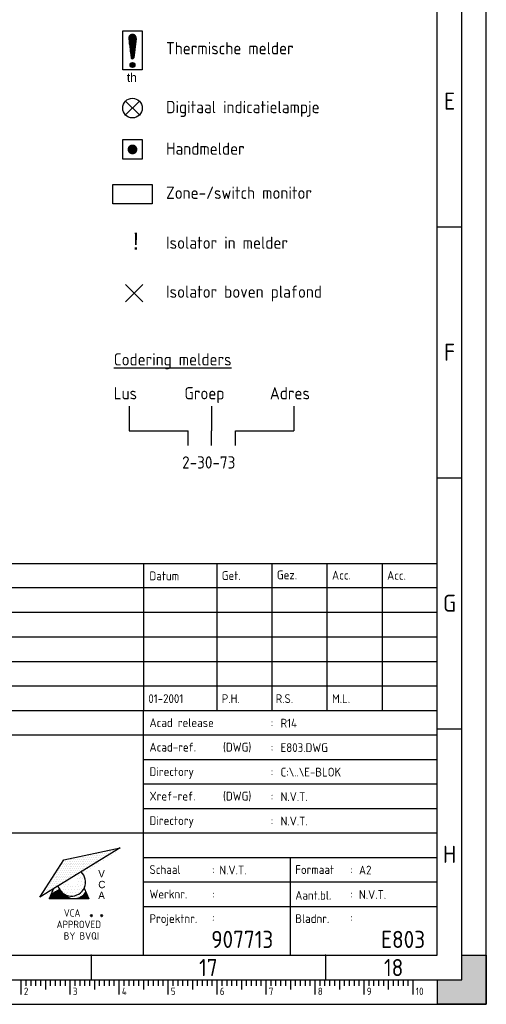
# Model space of a CAD drawing. Extents: x 0 to 841, y 0 to 420.
# Tile 7 of 8: x 746 to 841, y 0 to 201. Entities that reach past the tile are written whole.
import ezdxf
from ezdxf.enums import TextEntityAlignment as Align

# ---------------------------------------------------------------- set-up
doc = ezdxf.new("R2010")
doc.units = 0
doc.layers.get('0').update_dxf_attribs({"linetype": 'CONTINUOUS'})
for name, color, linetype in [('BL$2----', 7, 'CONTINUOUS'), ('BLKSCH', 3, 'CONTINUOUS'), ('E--L$2A-_KADER', 7, 'CONTINUOUS'), ('E--L$4A-_STEMPEL', 3, 'CONTINUOUS'), ('EL$1----', 3, 'CONTINUOUS'), ('EL6511--', 3, 'CONTINUOUS')]:
    doc.layers.add(name, color=color, linetype=linetype)
doc.styles.add('BURO-018', font='BUROFONT.shx', dxfattribs={"height": 1.8})
doc.styles.add('BURO-035', font='BUROFONT.shx', dxfattribs={"height": 3.5})
doc.styles.add('ISO', font='isocp.shx')
doc.styles.get("Standard").update_dxf_attribs({"font": 'isocp.shx'})
doc.styles.add('UNIV', font='UNIV.SHX')

# ---------------------------------------------------------------- blocks, each defined once
blk = doc.blocks.new('*X6')
at = {"color": 0}
for p, q in [((103.59375, 135.9375), (103.59375, 135.9375)), ((104.53125, 135.9375), (104.53125, 135.9375)), ((99.375, 133.125), (99.375, 133.125)), ((100.3125, 133.125), (100.3125, 133.125)), ((100.78125, 134.0625), (100.78125, 134.0625)), ((101.71875, 134.0625), (101.71875, 134.0625)), ((102.1875, 135), (102.1875, 135)), ((103.125, 135), (103.125, 135)), ((93.75, 129.375), (93.75, 129.375)), ((94.6875, 129.375), (94.6875, 129.375)), ((95.15625, 130.3125), (95.15625, 130.3125)), ((96.09375, 130.3125), (96.09375, 130.3125)), ((96.5625, 131.25), (96.5625, 131.25)), ((97.5, 131.25), (97.5, 131.25)), ((97.96875, 132.1875), (97.96875, 132.1875)), ((98.90625, 132.1875), (98.90625, 132.1875)), ((82.96875, 122.8125), (82.96875, 122.8125)), ((81.5625, 121.875), (81.5625, 121.875))]:
    blk.add_line(p, q, dxfattribs=at)
blk = doc.blocks.new('*X8')
at = {"color": 0}
for p, q in [((99.375, 122.5), (99.375, 122.5)), ((97.8125, 120.625), (97.8125, 120.625)), ((98.125, 121.25), (98.125, 121.25)), ((98.4375, 121.875), (98.4375, 121.875)), ((98.75, 121.25), (98.75, 121.25)), ((99.0625, 121.875), (99.0625, 121.875)), ((99.6875, 121.875), (99.6875, 121.875))]:
    blk.add_line(p, q, dxfattribs=at)
blk = doc.blocks.new('*X7')
at = {"color": 0}
for p, q in [((101.875, 120), (101.875, 120)), ((102.8125, 119.375), (102.8125, 119.375)), ((103.4375, 119.375), (103.4375, 119.375)), ((104.0625, 119.375), (104.0625, 119.375)), ((104.6875, 119.375), (104.6875, 119.375)), ((105.3125, 119.375), (105.3125, 119.375)), ((105.9375, 119.375), (105.9375, 119.375)), ((106.5625, 119.375), (106.5625, 119.375)), ((106.875, 120), (106.875, 120)), ((107.1875, 119.375), (107.1875, 119.375)), ((107.5, 120), (107.5, 120)), ((107.8125, 120.625), (107.8125, 120.625)), ((108.125, 121.25), (108.125, 121.25)), ((108.125, 120), (108.125, 120)), ((108.4375, 121.875), (108.4375, 121.875)), ((108.4375, 120.625), (108.4375, 120.625)), ((108.75, 121.25), (108.75, 121.25)), ((104.375, 118.75), (104.375, 118.75)), ((105, 118.75), (105, 118.75)), ((105.625, 118.75), (105.625, 118.75))]:
    blk.add_line(p, q, dxfattribs=at)
blk = doc.blocks.new('*X9')
at = {"color": 0}
for p, q in [((64.5, 120.86), (64.5, 122.5)), ((64.75, 120.86), (64.75, 122.66)), ((65, 120.86), (65, 122.81)), ((65.25, 120.86), (65.25, 122.96)), ((65.5, 120.86), (65.5, 123.12)), ((65.75, 120.86), (65.75, 123.27)), ((66, 120.86), (66, 123.42)), ((66.25, 120.86), (66.25, 123.58)), ((66.5, 120.86), (66.5, 123.73)), ((66.75, 120.86), (66.75, 123.88)), ((67, 120.86), (67, 124.04)), ((67.25, 120.86), (67.25, 123.72)), ((67.5, 120.86), (67.5, 123.41)), ((67.75, 120.86), (67.75, 123.15)), ((68, 120.86), (68, 122.92)), ((68.25, 120.86), (68.25, 122.73)), ((68.5, 120.86), (68.5, 122.54)), ((75.5, 120.86), (75.5, 122.53)), ((75.75, 120.86), (75.75, 122.82)), ((76, 120.86), (76, 122.97)), ((63.75, 120.86), (63.75, 121.24)), ((64, 120.86), (64, 121.84)), ((64.25, 120.86), (64.25, 122.35)), ((68.75, 120.86), (68.75, 122.29)), ((69, 120.86), (69, 122.07)), ((69.25, 120.86), (69.25, 121.87)), ((69.5, 120.86), (69.5, 121.71)), ((69.75, 120.86), (69.75, 121.56)), ((70, 120.86), (70, 121.44)), ((70.25, 120.86), (70.25, 121.33)), ((70.5, 120.86), (70.5, 121.24)), ((70.75, 120.86), (70.75, 121.16)), ((71, 120.86), (71, 121.1)), ((71.25, 120.86), (71.25, 121.05)), ((71.5, 120.86), (71.5, 121.02)), ((71.75, 120.86), (71.75, 121)), ((72, 120.86), (72, 120.99)), ((72.25, 120.86), (72.25, 121)), ((72.5, 120.86), (72.5, 121.02)), ((72.75, 120.86), (72.75, 121.05)), ((73, 120.86), (73, 121.1)), ((73.25, 120.86), (73.25, 121.16)), ((73.5, 120.86), (73.5, 121.23)), ((73.75, 120.86), (73.75, 121.32)), ((74, 120.86), (74, 121.43)), ((74.25, 120.86), (74.25, 121.56)), ((74.5, 120.86), (74.5, 121.7)), ((74.75, 120.86), (74.75, 121.87)), ((75, 120.86), (75, 122.06)), ((75.25, 120.86), (75.25, 122.27)), ((76.25, 120.86), (76.25, 122.37)), ((76.5, 120.86), (76.5, 121.77)), ((76.75, 120.86), (76.75, 121.17))]:
    blk.add_line(p, q, dxfattribs=at)
blk = doc.blocks.new('STEMPEL')
at = {"layer": 'E--L$4A-_STEMPEL', "color": 3}
for p, q in [((-185, 85), (-5, 85)), ((-185, 55), (-5, 55)), ((-65, 5), (-65, 55)), ((-185, 30), (-5, 30)), ((-35, 5), (-35, 25))]:
    blk.add_line(p, q, dxfattribs=at)
at = {"layer": 'E--L$4A-_STEMPEL', "color": 2}
for p, q in [((-65, 85), (-65, 55)), ((-50, 85), (-50, 55)), ((-38.75, 85), (-38.75, 55)), ((-27.5, 55), (-27.5, 85)), ((-16.25, 85), (-16.25, 55)), ((-5, 80), (-185, 80)), ((-5, 75), (-185, 75)), ((-185, 70), (-5, 70)), ((-185, 65), (-5, 65)), ((-185, 60), (-5, 60)), ((-185, 50), (-5, 50)), ((-65, 45), (-5, 45)), ((-65, 40), (-5, 40)), ((-65, 35), (-5, 35)), ((-69.76, 26.93), (-86.15, 16.89)), ((-81.23, 24.47), (-69.76, 26.93)), ((-71.44, 26.49), (-71.44, 26.49)), ((-71.06, 26.49), (-71.06, 26.49)), ((-70.68, 26.49), (-70.68, 26.49)), ((-86.15, 16.89), (-81.23, 24.47)), ((-81.31, 24.21), (-81.31, 24.21)), ((-80.93, 24.21), (-80.93, 24.21)), ((-80.55, 24.21), (-80.55, 24.21)), ((-80.36, 24.59), (-80.36, 24.59)), ((-80.17, 24.21), (-80.17, 24.21)), ((-79.98, 24.59), (-79.98, 24.59)), ((-79.79, 24.21), (-79.79, 24.21)), ((-79.6, 24.59), (-79.6, 24.59)), ((-79.41, 24.21), (-79.41, 24.21)), ((-79.22, 24.59), (-79.22, 24.59)), ((-79.03, 24.21), (-79.03, 24.21)), ((-78.84, 24.59), (-78.84, 24.59)), ((-78.65, 24.97), (-78.65, 24.97)), ((-78.65, 24.21), (-78.65, 24.21)), ((-78.46, 24.59), (-78.46, 24.59)), ((-78.27, 24.97), (-78.27, 24.97)), ((-78.27, 24.21), (-78.27, 24.21)), ((-78.08, 24.59), (-78.08, 24.59)), ((-77.89, 24.97), (-77.89, 24.97)), ((-77.89, 24.21), (-77.89, 24.21)), ((-77.7, 24.59), (-77.7, 24.59)), ((-77.51, 24.97), (-77.51, 24.97)), ((-77.51, 24.21), (-77.51, 24.21)), ((-77.32, 24.59), (-77.32, 24.59)), ((-77.14, 24.97), (-77.14, 24.97)), ((-77.14, 24.21), (-77.14, 24.21)), ((-76.95, 25.35), (-76.95, 25.35)), ((-76.95, 24.59), (-76.95, 24.59)), ((-76.76, 24.97), (-76.76, 24.97)), ((-76.76, 24.21), (-76.76, 24.21)), ((-76.57, 25.35), (-76.57, 25.35)), ((-76.57, 24.59), (-76.57, 24.59)), ((-76.38, 24.97), (-76.38, 24.97)), ((-76.38, 24.21), (-76.38, 24.21)), ((-76.19, 25.35), (-76.19, 25.35)), ((-76.19, 24.59), (-76.19, 24.59)), ((-76, 24.97), (-76, 24.97)), ((-76, 24.21), (-76, 24.21)), ((-75.81, 25.35), (-75.81, 25.35)), ((-75.81, 24.59), (-75.81, 24.59)), ((-75.62, 24.97), (-75.62, 24.97)), ((-75.62, 24.21), (-75.62, 24.21)), ((-75.43, 25.35), (-75.43, 25.35)), ((-75.43, 24.59), (-75.43, 24.59)), ((-75.24, 25.73), (-75.24, 25.73)), ((-75.24, 24.97), (-75.24, 24.97)), ((-75.24, 24.21), (-75.24, 24.21)), ((-75.05, 25.35), (-75.05, 25.35)), ((-75.05, 24.59), (-75.05, 24.59)), ((-74.86, 25.73), (-74.86, 25.73)), ((-74.86, 24.97), (-74.86, 24.97)), ((-74.86, 24.21), (-74.86, 24.21)), ((-74.67, 25.35), (-74.67, 25.35)), ((-74.67, 24.59), (-74.67, 24.59)), ((-74.48, 25.73), (-74.48, 25.73)), ((-74.48, 24.97), (-74.48, 24.97)), ((-74.48, 24.21), (-74.48, 24.21)), ((-74.29, 25.35), (-74.29, 25.35)), ((-74.29, 24.59), (-74.29, 24.59)), ((-74.1, 25.73), (-74.1, 25.73)), ((-74.1, 24.97), (-74.1, 24.97)), ((-73.91, 25.35), (-73.91, 25.35)), ((-73.91, 24.59), (-73.91, 24.59)), ((-73.72, 25.73), (-73.72, 25.73)), ((-73.72, 24.97), (-73.72, 24.97)), ((-73.53, 26.11), (-73.53, 26.11)), ((-73.53, 25.35), (-73.53, 25.35)), ((-73.34, 25.73), (-73.34, 25.73)), ((-73.34, 24.97), (-73.34, 24.97)), ((-73.15, 26.11), (-73.15, 26.11)), ((-73.15, 25.35), (-73.15, 25.35)), ((-72.96, 25.73), (-72.96, 25.73)), ((-72.77, 26.11), (-72.77, 26.11)), ((-72.77, 25.35), (-72.77, 25.35)), ((-72.58, 25.73), (-72.58, 25.73)), ((-72.39, 26.11), (-72.39, 26.11)), ((-72.39, 25.35), (-72.39, 25.35)), ((-72.2, 25.73), (-72.2, 25.73)), ((-72.01, 26.11), (-72.01, 26.11)), ((-71.82, 25.73), (-71.82, 25.73)), ((-71.63, 26.11), (-71.63, 26.11)), ((-71.25, 26.11), (-71.25, 26.11)), ((-65, 25), (-5, 25)), ((-82.26, 22.32), (-82.26, 22.32)), ((-82.07, 22.69), (-82.07, 22.69)), ((-81.88, 23.07), (-81.88, 23.07)), ((-81.88, 22.32), (-81.88, 22.32)), ((-81.69, 23.45), (-81.69, 23.45)), ((-81.69, 22.69), (-81.69, 22.69)), ((-81.5, 23.83), (-81.5, 23.83)), ((-81.5, 23.07), (-81.5, 23.07)), ((-81.5, 22.32), (-81.5, 22.32)), ((-81.31, 23.45), (-81.31, 23.45)), ((-81.31, 22.69), (-81.31, 22.69)), ((-81.12, 23.83), (-81.12, 23.83)), ((-81.12, 23.07), (-81.12, 23.07)), ((-81.12, 22.32), (-81.12, 22.32)), ((-80.93, 23.45), (-80.93, 23.45)), ((-80.93, 22.69), (-80.93, 22.69)), ((-80.79, 23.29), (-80.79, 23.29)), ((-80.74, 23.83), (-80.74, 23.83)), ((-80.74, 23.07), (-80.74, 23.07)), ((-80.74, 22.32), (-80.74, 22.32)), ((-80.55, 23.45), (-80.55, 23.45)), ((-80.55, 22.69), (-80.55, 22.69)), ((-80.36, 23.83), (-80.36, 23.83)), ((-80.36, 23.07), (-80.36, 23.07)), ((-80.36, 22.32), (-80.36, 22.32)), ((-80.17, 23.45), (-80.17, 23.45)), ((-80.17, 22.69), (-80.17, 22.69)), ((-79.98, 23.83), (-79.98, 23.83)), ((-79.98, 23.07), (-79.98, 23.07)), ((-79.98, 22.32), (-79.98, 22.32)), ((-79.79, 23.45), (-79.79, 23.45)), ((-79.79, 22.69), (-79.79, 22.69)), ((-79.6, 23.83), (-79.6, 23.83)), ((-79.6, 23.07), (-79.6, 23.07)), ((-79.6, 22.32), (-79.6, 22.32)), ((-79.41, 23.45), (-79.41, 23.45)), ((-79.41, 22.69), (-79.41, 22.69)), ((-79.22, 23.83), (-79.22, 23.83)), ((-79.22, 23.07), (-79.22, 23.07)), ((-79.22, 22.32), (-79.22, 22.32)), ((-79.03, 23.45), (-79.03, 23.45)), ((-79.03, 22.69), (-79.03, 22.69)), ((-78.84, 23.83), (-78.84, 23.83)), ((-78.84, 23.07), (-78.84, 23.07)), ((-78.84, 22.32), (-78.84, 22.32)), ((-78.65, 23.45), (-78.65, 23.45)), ((-78.65, 22.69), (-78.65, 22.69)), ((-78.46, 23.83), (-78.46, 23.83)), ((-78.46, 23.07), (-78.46, 23.07)), ((-78.46, 22.32), (-78.46, 22.32)), ((-78.27, 23.45), (-78.27, 23.45)), ((-78.27, 22.69), (-78.27, 22.69)), ((-78.08, 23.83), (-78.08, 23.83)), ((-78.08, 23.07), (-78.08, 23.07)), ((-78.08, 22.32), (-78.08, 22.32)), ((-77.89, 23.45), (-77.89, 23.45)), ((-77.89, 22.69), (-77.89, 22.69)), ((-77.7, 23.83), (-77.7, 23.83)), ((-77.7, 23.07), (-77.7, 23.07)), ((-77.7, 22.32), (-77.7, 22.32)), ((-77.51, 23.45), (-77.51, 23.45)), ((-77.51, 22.69), (-77.51, 22.69)), ((-77.32, 23.83), (-77.32, 23.83)), ((-77.32, 23.07), (-77.32, 23.07)), ((-77.32, 22.32), (-77.32, 22.32)), ((-77.14, 23.45), (-77.14, 23.45)), ((-77.14, 22.69), (-77.14, 22.69)), ((-76.95, 23.83), (-76.95, 23.83)), ((-76.95, 23.07), (-76.95, 23.07)), ((-76.76, 23.45), (-76.76, 23.45)), ((-76.76, 22.69), (-76.76, 22.69)), ((-76.57, 23.83), (-76.57, 23.83)), ((-76.57, 23.07), (-76.57, 23.07)), ((-76.38, 23.45), (-76.38, 23.45)), ((-76.19, 23.83), (-76.19, 23.83)), ((-76.19, 23.07), (-76.19, 23.07)), ((-76, 23.45), (-76, 23.45)), ((-75.81, 23.83), (-75.81, 23.83)), ((-75.62, 23.45), (-75.62, 23.45)), ((-75.43, 23.83), (-75.43, 23.83)), ((-75.05, 23.83), (-75.05, 23.83)), ((-83.59, 20.42), (-83.59, 20.42)), ((-83.4, 20.8), (-83.4, 20.8)), ((-83.21, 21.18), (-83.21, 21.18)), ((-83.21, 20.42), (-83.21, 20.42)), ((-83.02, 21.56), (-83.02, 21.56)), ((-83.02, 20.8), (-83.02, 20.8)), ((-82.83, 21.94), (-82.83, 21.94)), ((-82.83, 21.18), (-82.83, 21.18)), ((-82.83, 20.42), (-82.83, 20.42)), ((-82.64, 21.56), (-82.64, 21.56)), ((-82.64, 20.8), (-82.64, 20.8)), ((-82.45, 21.94), (-82.45, 21.94)), ((-82.45, 21.18), (-82.45, 21.18)), ((-82.45, 20.42), (-82.45, 20.42)), ((-82.26, 21.56), (-82.26, 21.56)), ((-82.26, 20.8), (-82.26, 20.8)), ((-82.07, 21.94), (-82.07, 21.94)), ((-82.07, 21.18), (-82.07, 21.18)), ((-82.07, 20.42), (-82.07, 20.42)), ((-81.88, 21.56), (-81.88, 21.56)), ((-81.88, 20.8), (-81.88, 20.8)), ((-81.69, 21.94), (-81.69, 21.94)), ((-81.69, 21.18), (-81.69, 21.18)), ((-81.69, 20.42), (-81.69, 20.42)), ((-81.5, 21.56), (-81.5, 21.56)), ((-81.5, 20.8), (-81.5, 20.8)), ((-81.31, 21.94), (-81.31, 21.94)), ((-81.31, 21.18), (-81.31, 21.18)), ((-81.31, 20.42), (-81.31, 20.42)), ((-81.12, 21.56), (-81.12, 21.56)), ((-81.12, 20.8), (-81.12, 20.8)), ((-80.93, 21.94), (-80.93, 21.94)), ((-80.93, 21.18), (-80.93, 21.18)), ((-80.93, 20.42), (-80.93, 20.42)), ((-80.74, 21.56), (-80.74, 21.56)), ((-80.74, 20.8), (-80.74, 20.8)), ((-80.55, 21.94), (-80.55, 21.94)), ((-80.55, 21.18), (-80.55, 21.18)), ((-80.55, 20.42), (-80.55, 20.42)), ((-80.36, 21.56), (-80.36, 21.56)), ((-80.36, 20.8), (-80.36, 20.8)), ((-80.17, 21.94), (-80.17, 21.94)), ((-80.17, 21.18), (-80.17, 21.18)), ((-79.98, 21.56), (-79.98, 21.56)), ((-79.98, 20.8), (-79.98, 20.8)), ((-79.79, 21.94), (-79.79, 21.94)), ((-79.79, 21.18), (-79.79, 21.18)), ((-79.6, 21.56), (-79.6, 21.56)), ((-79.41, 21.94), (-79.41, 21.94)), ((-79.41, 21.18), (-79.41, 21.18)), ((-79.22, 21.56), (-79.22, 21.56)), ((-79.03, 21.94), (-79.03, 21.94)), ((-78.84, 21.56), (-78.84, 21.56)), ((-78.84, 21.23), (-78.84, 21.23)), ((-78.65, 21.94), (-78.65, 21.94)), ((-78.55, 20.66), (-78.55, 20.66)), ((-78.27, 21.94), (-78.27, 21.94)), ((-78.27, 21.23), (-78.27, 21.23)), ((-77.98, 21.8), (-77.98, 21.8)), ((-77.98, 20.66), (-77.98, 20.66)), ((-77.8, 20.92), (-77.8, 20.92)), ((-77.45, 21.5), (-77.45, 21.5)), ((-77.42, 20.66), (-77.42, 20.66)), ((-77.19, 21), (-77.19, 21)), ((-77.13, 21.23), (-77.13, 21.23)), ((-77.01, 20.49), (-77.01, 20.49)), ((-85.11, 18.14), (-85.11, 18.14)), ((-84.92, 18.52), (-84.92, 18.52)), ((-84.73, 18.9), (-84.73, 18.9)), ((-84.73, 18.14), (-84.73, 18.14)), ((-84.54, 19.28), (-84.54, 19.28)), ((-84.54, 18.52), (-84.54, 18.52)), ((-84.35, 19.66), (-84.35, 19.66)), ((-84.35, 18.9), (-84.35, 18.9)), ((-84.35, 18.14), (-84.35, 18.14)), ((-83.35, 18.61), (-84.23, 16.51)), ((-84.16, 19.28), (-84.16, 19.28)), ((-84.16, 18.52), (-84.16, 18.52)), ((-83.97, 19.66), (-83.97, 19.66)), ((-83.97, 18.9), (-83.97, 18.9)), ((-82.14, 18.45), (-83.86, 17.39)), ((-83.78, 20.04), (-83.78, 20.04)), ((-83.78, 19.28), (-83.78, 19.28)), ((-83.78, 18.52), (-83.78, 18.52)), ((-83.59, 19.66), (-83.59, 19.66)), ((-83.59, 18.9), (-83.59, 18.9)), ((-83.4, 20.04), (-83.4, 20.04)), ((-83.4, 19.28), (-83.4, 19.28)), ((-83.21, 19.66), (-83.21, 19.66)), ((-83.21, 18.9), (-83.21, 18.9)), ((-83.02, 20.04), (-83.02, 20.04)), ((-83.02, 19.28), (-83.02, 19.28)), ((-82.83, 19.66), (-82.83, 19.66)), ((-82.64, 20.04), (-82.64, 20.04)), ((-82.64, 19.28), (-82.64, 19.28)), ((-82.45, 19.66), (-82.45, 19.66)), ((-82.26, 20.04), (-82.26, 20.04)), ((-82.26, 19.28), (-82.26, 19.28)), ((-82.26, 18.95), (-82.26, 18.95)), ((-82.07, 19.66), (-82.07, 19.66)), ((-81.97, 18.38), (-81.97, 18.38)), ((-81.88, 20.04), (-81.88, 20.04)), ((-81.84, 19.29), (-81.84, 19.29)), ((-81.84, 18.68), (-81.84, 18.68)), ((-81.69, 19.66), (-81.69, 19.66)), ((-81.5, 20.04), (-81.5, 20.04)), ((-81.4, 19.52), (-81.4, 19.52)), ((-81.4, 18.38), (-81.4, 18.38)), ((-81.12, 20.04), (-81.12, 20.04)), ((-81.12, 18.95), (-81.12, 18.95)), ((-80.83, 19.52), (-80.83, 19.52)), ((-80.83, 18.38), (-80.83, 18.38)), ((-80.55, 20.09), (-80.55, 20.09)), ((-80.55, 18.95), (-80.55, 18.95)), ((-80.26, 19.52), (-80.26, 19.52)), ((-80.26, 18.38), (-80.26, 18.38)), ((-79.98, 18.95), (-79.98, 18.95)), ((-79.69, 18.38), (-79.69, 18.38)), ((-79.41, 18.95), (-79.41, 18.95)), ((-79.12, 18.38), (-79.12, 18.38)), ((-78.84, 18.95), (-78.84, 18.95)), ((-78.55, 19.52), (-78.55, 19.52)), ((-78.55, 18.38), (-78.55, 18.38)), ((-78.27, 20.09), (-78.27, 20.09)), ((-78.27, 18.95), (-78.27, 18.95)), ((-77.98, 18.38), (-77.98, 18.38)), ((-77.9, 19.21), (-77.9, 19.21)), ((-77.7, 20.09), (-77.7, 20.09)), ((-77.55, 18.66), (-77.55, 18.66)), ((-77.42, 19.52), (-77.42, 19.52)), ((-77.42, 18.38), (-77.42, 18.38)), ((-77.13, 18.95), (-77.13, 18.95)), ((-77.09, 18.74), (-76.16, 16.51)), ((-77.03, 19.81), (-77.03, 19.81)), ((-65, 20), (-5, 20)), ((-86.06, 17), (-86.06, 17)), ((-85.49, 17.38), (-85.49, 17.38)), ((-85.3, 17.76), (-85.3, 17.76)), ((-84.92, 17.76), (-84.92, 17.76)), ((-76.16, 16.51), (-84.23, 16.51)), ((-84.14, 17.54), (-84.14, 17.54)), ((-81.5, 18.02), (-81.5, 18.02)), ((-81.12, 17.81), (-81.12, 17.81)), ((-80.75, 17.55), (-80.75, 17.55)), ((-80.55, 17.81), (-80.55, 17.81)), ((-80.26, 17.24), (-80.26, 17.24)), ((-79.98, 17.81), (-79.98, 17.81)), ((-79.69, 17.24), (-79.69, 17.24)), ((-79.41, 17.81), (-79.41, 17.81)), ((-79.12, 17.24), (-79.12, 17.24)), ((-78.84, 17.81), (-78.84, 17.81)), ((-78.27, 17.81), (-78.27, 17.81)), ((-65, 15), (-5, 15))]:
    blk.add_line(p, q, dxfattribs=at)
for centre, start, end in [((-79.69, 19.97), 196.3798, 46.6202), ((-79.12, 19.47), 221.695, 326.1466)]:
    blk.add_arc(centre, 2.88, start, end, dxfattribs=at)
at = {"layer": 'E--L$4A-_STEMPEL', "color": 2, "xscale": 0.6075, "yscale": 0.6075, "zscale": 0.6075}
for name, p in [('*X6', (-134.15, -56.54)), ('*X9', (-122.86, -56.92)), ('*X8', (-142.99, -55.55)), ('*X7', (-142.99, -55.49))]:
    blk.add_blockref(name, p, dxfattribs=at)
at = {"layer": 'E--L$4A-_STEMPEL', "color": 2}
for s, height, style, p in [('Datum', 1.8, 'ISO', (-63.76, 81.56)), ('Get.', 1.8, 'ISO', (-49, 81.62)), ('Gez.', 1.8, 'ISO', (-37.75, 81.76)), ('Acc.', 1.8, 'ISO', (-26.5, 81.71)), ('Acc.', 1.8, 'ISO', (-15.25, 81.66)), ('Acad release ', 1.8, 'ISO', (-63.75, 51.6)), (':', 1.8, 'ISO', (-39, 51.6)), ('Acad-ref. ', 1.8, 'ISO', (-63.75, 46.6)), ('(DWG)', 1.8, 'ISO', (-48.75, 46.6)), (':', 1.8, 'ISO', (-39, 46.6)), ('Directory', 1.8, 'ISO', (-63.75, 41.6)), (':', 1.8, 'ISO', (-39, 41.6)), ('Xref-ref.', 1.8, 'ISO', (-63.75, 36.6)), ('(DWG)', 1.8, 'ISO', (-48.75, 36.6)), (':', 1.8, 'ISO', (-39, 36.6)), ('Directory', 1.8, 'ISO', (-63.75, 31.6)), (':', 1.8, 'ISO', (-39, 31.6)), ('V', 1.5, 'UNIV', (-74.21, 20.91)), ('Schaal', 1.8, 'ISO', (-63.75, 21.6)), (':', 1.8, 'ISO', (-51, 21.6)), ('Formaat', 1.8, 'ISO', (-34, 21.6)), (':', 1.8, 'ISO', (-22.75, 21.6)), ('C', 1.5, 'UNIV', (-74.21, 18.7)), ('Werknr.', 1.8, 'ISO', (-63.75, 16.6)), ('Aant.bl.', 1.8, 'ISO', (-34, 16.35)), ('A', 1.5, 'UNIV', (-74.21, 16.49)), (':', 1.8, 'ISO', (-51, 16.6)), (':', 1.8, 'ISO', (-22.75, 16.6)), ('Projektnr.', 1.8, 'ISO', (-63.75, 11.6)), (':', 1.8, 'ISO', (-51, 11.85)), ('Bladnr.', 1.8, 'ISO', (-34, 11.6)), (':', 1.8, 'ISO', (-22.75, 11.85))]:
    blk.add_text(s, height=height, dxfattribs=dict(at, style=style)).set_placement(p)
at = {"layer": 'E--L$4A-_STEMPEL', "color": 1, "style": 'ISO'}
for s, height, p in [('VCA', 1.5, (-81.25, 12.9)), ('*', 1.46, (-76.07, 12.5)), ('*', 1.46, (-73.96, 12.5)), ('APPROVED', 1.5, (-82.71, 10.56)), ('+', 1.46, (-76.07, 12.5)), ('+', 1.46, (-73.96, 12.5)), ('BY BVQI', 1.5, (-81.25, 8.21))]:
    blk.add_text(s, height=height, dxfattribs=at).set_placement(p)
at = {"layer": 'E--L$4A-_STEMPEL', "color": 2, "style": 'ISO'}
for tag, p in [('REVISIELETTER', (-183.5, 76.5)), ('OMSCHRIJVING', (-177.5, 76.5)), ('DATUM-GETEKEND', (-64, 76.5)), ('GETEKEND-DOOR', (-49, 76.5)), ('GEZIEN-DOOR', (-38, 76.5)), ('ACC-DOOR', (-26.5, 76.5)), ('ACC-DOOR', (-15.5, 76.5)), ('REVISIELETTER', (-183.5, 71.5)), ('OMSCHRIJVING', (-177.5, 71.5)), ('DATUM-GETEKEND', (-64, 71.5)), ('GETEKEND-DOOR', (-49, 71.5)), ('GEZIEN-DOOR', (-38, 71.5)), ('ACC-DOOR', (-26.5, 71.5)), ('ACC-DOOR', (-15.5, 71.5)), ('REVISIELETTER', (-183.5, 66.5)), ('OMSCHRIJVING', (-177.5, 66.5)), ('DATUM-GETEKEND', (-64, 66.5)), ('GETEKEND-DOOR', (-49, 66.5)), ('GEZIEN-DOOR', (-38, 66.5)), ('ACC-DOOR', (-27, 66.5)), ('ACC-DOOR', (-15.5, 66.5)), ('REVISIELETTER', (-183.5, 61.5)), ('OMSCHRIJVING', (-177.5, 61.5)), ('DATUM-GETEKEND', (-64, 61.5)), ('GETEKEND-DOOR', (-49, 61.5)), ('GEZIEN-DOOR', (-38, 61.5)), ('ACC-DOOR', (-27, 61.5)), ('ACC-DOOR', (-15.5, 61.5)), ('OMSCHRIJVING-O', (-177.5, 56.5)), ('DATUM-GETEKEND', (-64, 56.5)), ('GETEKEND-DOOR', (-49, 56.5)), ('GEZIEN-DOOR', (-38, 56.5)), ('ACC-DOOR', (-26.5, 56.5)), ('ACC-DOOR', (-15.5, 56.5)), ('OMSCHRIJVING', (-162, 51.5)), ('ACAD-RELEASE', (-37, 51.5)), ('ACAD-REF', (-37, 46.5)), ('ACAD-DIR', (-37, 41.5)), ('X-REF', (-37, 36.5)), ('XREF-DIR', (-37, 31.5)), ('SCHAAL', (-49.5, 21.5)), ('FORMAAT', (-21, 21.5)), ('WERKNUMMER', (-49.5, 16.5)), ('AANTAL-BLADEN', (-21, 16.5))]:
    blk.add_attdef(tag, p, '', height=1.8, dxfattribs=at)
at = {"layer": 'E--L$4A-_STEMPEL', "style": 'ISO'}
for tag, p in [('OPMERKING-1', (-184, 44)), ('OPMERKING-2', (-184, 38)), ('OPMERKING-3', (-184, 32))]:
    blk.add_attdef(tag, p, '', height=3.5, dxfattribs=at)
for tag, p in [('PROJEKT-NUMMER', (-38.5, 6.5)), ('BLAD-NUMMER', (-7.5, 6.5))]:
    blk.add_attdef(tag, text='', height=3.5, dxfattribs=at).set_placement(p, align=Align.RIGHT)
blk = doc.blocks.new('*X2')
at = {"color": 0}
for p, q in [((159.4, 200.26), (159.4, 201.95)), ((159.6, 198.67), (159.6, 202.13)), ((159.8, 197.35), (159.8, 202.22)), ((160, 197.25), (160, 202.25)), ((160.2, 197.35), (160.2, 202.22)), ((160.4, 198.67), (160.4, 202.13)), ((160.6, 200.26), (160.6, 201.95)), ((159.6, 195.7), (159.6, 196.3)), ((159.8, 195.54), (159.8, 196.46)), ((160, 195.5), (160, 196.5)), ((160.2, 195.54), (160.2, 196.46)), ((160.4, 195.7), (160.4, 196.3))]:
    blk.add_line(p, q, dxfattribs=at)
blk = doc.blocks.new('1116A7')
at = {"color": 0, "linetype": 'CONTINUOUS'}
for p, q in [((-2, -4), (-2, 4)), ((-2, 4), (2, 4)), ((-0.74, 2.41), (-0.25, -1.53)), ((0.74, 2.41), (0.25, -1.53)), ((2, 4), (2, -4)), ((2, -4), (-2, -4))]:
    blk.add_line(p, q, dxfattribs=at)
blk.add_circle((0, -3), 0.5, dxfattribs=at)
for centre, radius, start, end in [((0, 2.5), 0.75, 352.8192, 187.1808), ((0, -1.5), 0.25, 187.1808, 352.8192)]:
    blk.add_arc(centre, radius, start, end, dxfattribs=at)
blk.add_blockref('*X2', (-160, -199), dxfattribs=at)
at = {"color": 0, "linetype": 'CONTINUOUS', "style": 'BURO-018', "flags": 1}
blk.add_attdef('E_MATCODE', (0, 0), '', height=1.8, dxfattribs=at)
blk = doc.blocks.new('E00024')
at = {"color": 0, "linetype": 'CONTINUOUS'}
for p, q in [((-1.41, 1.59), (1.41, 4.41)), ((-1.41, 4.41), (1.41, 1.59))]:
    blk.add_line(p, q, dxfattribs=at)
blk.add_circle((0, 3), 2, dxfattribs=at)
at = {"color": 0, "linetype": 'CONTINUOUS', "style": 'BURO-018', "flags": 1}
blk.add_attdef('E_MATCODE', (0, 0), '', height=1.8, dxfattribs=at)
blk = doc.blocks.new('E00124')
at = {"color": 0, "linetype": 'CONTINUOUS'}
for p, q in [((-2, 5), (2, 5)), ((-2, 1), (-2, 5)), ((2, 5), (2, 1)), ((2, 1), (-2, 1))]:
    blk.add_line(p, q, dxfattribs=at)
at = {"color": 0, "linetype": 'CONTINUOUS', "const_width": 1}
blk.add_lwpolyline([(-0.5, 3, 1), (0.5, 3, 1)], format="xyb", close=True, dxfattribs=at)
at = {"color": 0, "linetype": 'CONTINUOUS', "style": 'BURO-018', "flags": 1}
blk.add_attdef('E_MATCODE', (0, 0), '', height=1.8, dxfattribs=at)
blk = doc.blocks.new('0715A1')
at = {"color": 0, "linetype": 'CONTINUOUS'}
for p, q in [((-4, -2), (-4, 2)), ((-4, 2), (4, 2)), ((4, 2), (4, -2)), ((4, -2), (-4, -2))]:
    blk.add_line(p, q, dxfattribs=at)
at = {"color": 0, "linetype": 'CONTINUOUS', "style": 'BURO-018'}
blk.add_attdef('E_ASK1', text='', height=1.8, dxfattribs=at).set_placement((-1, 3), align=Align.RIGHT)
blk.add_attdef('E_KODE', text='', height=1.8, dxfattribs=at).set_placement((3, 5), align=Align.MIDDLE_LEFT)
at = {"color": 0, "linetype": 'CONTINUOUS', "style": 'BURO-018', "flags": 1}
for tag, p in [('E_ID', (0, 0)), ('E_MATCODE', (0, -3))]:
    blk.add_attdef(tag, p, '', height=1.8, dxfattribs=at)
at = {"color": 0, "linetype": 'CONTINUOUS', "style": 'BURO-018'}
blk.add_attdef('E_ASK2', text='', height=1.8, dxfattribs=at).set_placement((-1, -3), align=Align.TOP_RIGHT)
blk = doc.blocks.new('A2-1')
at = {"layer": 'E--L$2A-_KADER', "color": 2}
for p, q in [((841, 0), (841, 420)), ((0, 0), (841, 0))]:
    blk.add_line(p, q, dxfattribs=at)
at = {"layer": 'E--L$2A-_KADER', "color": 3}
for p, q in [((836, 5), (836, 415)), ((831, 158.75), (836, 158.75)), ((831, 107.5), (836, 107.5)), ((831, 56.25), (836, 56.25)), ((760.33, 10), (760.33, 5)), ((808.17, 10), (808.17, 5)), ((836, 10), (841, 10)), ((836, 5), (836, 10)), ((841, 10), (841, 0)), ((15, 5), (836, 5)), ((831, 5), (831, 0)), ((831, 5), (836, 5)), ((841, 5), (841, 0)), ((841, 0), (831, 0)), ((841, 0), (836, 0))]:
    blk.add_line(p, q, dxfattribs=at)
at = {"layer": 'E--L$2A-_KADER', "color": 5}
for p, q in [((831, 10), (831, 410)), ((20, 10), (831, 10))]:
    blk.add_line(p, q, dxfattribs=at)
at = {"layer": 'E--L$2A-_KADER', "color": 2}
for points in [[(746, 5), (746, 2)], [(747, 5), (747, 3.8)], [(748, 5), (748, 3.8)], [(749, 5), (749, 3.8)], [(750, 5), (750, 3.8)], [(751, 5), (751, 3)], [(752, 5), (752, 3.8)], [(753, 5), (753, 3.8)], [(754, 5), (754, 3.8)], [(755, 5), (755, 3.8)], [(756, 5), (756, 2)], [(757, 5), (757, 3.8)], [(758, 5), (758, 3.8)], [(759, 5), (759, 3.8)], [(760, 5), (760, 3.8)], [(761, 5), (761, 3)], [(762, 5), (762, 3.8)], [(763, 5), (763, 3.8)], [(764, 5), (764, 3.8)], [(765, 5), (765, 3.8)], [(766, 5), (766, 2)], [(767, 5), (767, 3.8)], [(768, 5), (768, 3.8)], [(769, 5), (769, 3.8)], [(770, 5), (770, 3.8)], [(771, 5), (771, 3)], [(772, 5), (772, 3.8)], [(773, 5), (773, 3.8)], [(774, 5), (774, 3.8)], [(775, 5), (775, 3.8)], [(776, 5), (776, 2)], [(777, 5), (777, 3.8)], [(778, 5), (778, 3.8)], [(779, 5), (779, 3.8)], [(780, 5), (780, 3.8)], [(781, 5), (781, 3)], [(782, 5), (782, 3.8)], [(783, 5), (783, 3.8)], [(784, 5), (784, 3.8)], [(785, 5), (785, 3.8)], [(786, 5), (786, 2)], [(787, 5), (787, 3.8)], [(788, 5), (788, 3.8)], [(789, 5), (789, 3.8)], [(790, 5), (790, 3.8)], [(791, 5), (791, 3)], [(792, 5), (792, 3.8)], [(793, 5), (793, 3.8)], [(794, 5), (794, 3.8)], [(795, 5), (795, 3.8)], [(796, 5), (796, 2)], [(797, 5), (797, 3.8)], [(798, 5), (798, 3.8)], [(799, 5), (799, 3.8)], [(800, 5), (800, 3.8)], [(801, 5), (801, 3)], [(802, 5), (802, 3.8)], [(803, 5), (803, 3.8)], [(804, 5), (804, 3.8)], [(805, 5), (805, 3.8)], [(806, 5), (806, 2)], [(807, 5), (807, 3.8)], [(808, 5), (808, 3.8)], [(809, 5), (809, 3.8)], [(810, 5), (810, 3.8)], [(811, 5), (811, 3)], [(812, 5), (812, 3.8)], [(813, 5), (813, 3.8)], [(814, 5), (814, 3.8)], [(815, 5), (815, 3.8)], [(816, 5), (816, 2)], [(817, 5), (817, 3.8)], [(818, 5), (818, 3.8)], [(819, 5), (819, 3.8)], [(820, 5), (820, 3.8)], [(821, 5), (821, 3)], [(822, 5), (822, 3.8)], [(823, 5), (823, 3.8)], [(824, 5), (824, 3.8)], [(825, 5), (825, 3.8)], [(826, 5), (826, 2)]]:
    blk.add_lwpolyline(points, dxfattribs=at)
at = {"layer": 'E--L$2A-_KADER', "color": 3}
for p in [(831, 158.75), (831, 107.5), (831, 56.25), (760.33, 10), (808.17, 10), (808.17, 10)]:
    blk.add_point(p, dxfattribs=at)
for points in [[(841, 5), (841, 10), (836, 5), (836, 10)], [(841, 0), (841, 5), (831, 0), (831, 5)]]:
    blk.add_solid(points, dxfattribs=at)
for s, p in [('E', (833.5, 184.38)), ('F', (833.5, 133.12)), ('G', (833.5, 81.88)), ('H', (833.5, 30.62)), ('17', (784.25, 7.5)), ('18', (822.08, 7.5))]:
    blk.add_text(s, height=3.5, dxfattribs=at).set_placement(p, align=Align.MIDDLE)
at = {"layer": 'E--L$2A-_KADER', "color": 2}
for s, p in [('2', (746.6, 1.9)), ('3', (756.6, 1.9)), ('4', (766.6, 1.9)), ('5', (776.6, 1.9)), ('6', (786.6, 1.9)), ('7', (796.6, 1.9)), ('8', (806.6, 1.9)), ('9', (816.6, 1.9)), ('10', (826.6, 1.9))]:
    blk.add_text(s, height=1.5, dxfattribs=at).set_placement(p)

msp = doc.modelspace()

# ---------------------------------------------------------------- linework, layer by layer
for p, q in [((768.08, 122.1), (768.08, 117.1)), ((784.88, 122.1), (784.88, 117.1)), ((801.69, 122.1), (801.69, 117.1)), ((768.08, 117.1), (780.11, 117.1)), ((780.11, 114.1), (780.11, 117.1)), ((784.88, 114.1), (784.88, 117.1)), ((789.81, 114.1), (789.81, 117.1)), ((789.81, 117.1), (801.69, 117.1))]:
    msp.add_line(p, q)
at = {"layer": 'BLKSCH'}
for p, q in [((767.38, 146.92), (770.91, 143.38)), ((767.38, 143.38), (770.91, 146.92))]:
    msp.add_line(p, q, dxfattribs=at)

# ---------------------------------------------------------------- block references
ref = msp.add_blockref('STEMPEL', (836, 5))
ref.add_attrib('PROJEKT-NUMMER', '907713', dxfattribs={"layer": 'E--L$4A-_STEMPEL', "height": 3.5, "style": 'ISO'}).set_placement((797.5, 11.5), align=Align.RIGHT)
ref.add_attrib('FORMAAT', 'A2', (815, 26.5), dxfattribs={"layer": 'E--L$4A-_STEMPEL', "color": 2, "height": 1.8, "style": 'ISO'})
ref.add_attrib('SCHAAL', 'N.V.T.', (786.5, 26.5), dxfattribs={"layer": 'E--L$4A-_STEMPEL', "color": 2, "height": 1.8, "style": 'ISO'})
ref.add_attrib('AANTAL-BLADEN', 'N.V.T.', (815, 21.5), dxfattribs={"layer": 'E--L$4A-_STEMPEL', "color": 2, "height": 1.8, "style": 'ISO'})
ref.add_attrib('BLAD-NUMMER', 'E803', dxfattribs={"layer": 'E--L$4A-_STEMPEL', "height": 3.5, "style": 'ISO'}).set_placement((828.5, 11.5), align=Align.RIGHT)
ref.add_attrib('ACAD-RELEASE', 'R14', (799, 56.5), dxfattribs={"layer": 'E--L$4A-_STEMPEL', "color": 2, "height": 1.8, "style": 'ISO'})
ref.add_attrib('ACAD-REF', 'E803.DWG', (799, 51.5), dxfattribs={"layer": 'E--L$4A-_STEMPEL', "color": 2, "height": 1.8, "style": 'ISO'})
ref.add_attrib('ACAD-DIR', 'C:\\..\\E-BLOK', (799, 46.5), dxfattribs={"layer": 'E--L$4A-_STEMPEL', "color": 2, "height": 1.8, "style": 'ISO'})
ref.add_attrib('X-REF', 'N.V.T.', (799, 41.5), dxfattribs={"layer": 'E--L$4A-_STEMPEL', "color": 2, "height": 1.8, "style": 'ISO'})
ref.add_attrib('XREF-DIR', 'N.V.T.', (799, 36.5), dxfattribs={"layer": 'E--L$4A-_STEMPEL', "color": 2, "height": 1.8, "style": 'ISO'})
ref.add_attrib('GETEKEND-DOOR', 'P.H.', (787, 61.5), dxfattribs={"layer": 'E--L$4A-_STEMPEL', "color": 2, "height": 1.8, "style": 'ISO'})
ref.add_attrib('DATUM-GETEKEND', '01-2001', (772, 61.5), dxfattribs={"layer": 'E--L$4A-_STEMPEL', "color": 2, "height": 1.8, "style": 'ISO'})
ref.add_attrib('GEZIEN-DOOR', 'R.S.', (798, 61.5), dxfattribs={"layer": 'E--L$4A-_STEMPEL', "color": 2, "height": 1.8, "style": 'ISO'})
ref.add_attrib('ACC-DOOR', 'M.L.', (809.5, 61.5), dxfattribs={"layer": 'E--L$4A-_STEMPEL', "color": 2, "height": 1.8, "style": 'ISO'})
at = {"layer": 'BL$2----'}
msp.add_blockref('A2-1', (0, 0), dxfattribs=at)
at = {"layer": 'EL$1----'}
msp.add_blockref('0715A1', (768.77, 165.38), dxfattribs=at)
at = {"layer": 'EL6511--'}
ref = msp.add_blockref('1116A7', (768.77, 194.75), dxfattribs=at)
ref.add_attrib('E_MATCODE', 'th', (767.64, 188.31), dxfattribs={"layer": '0', "color": 1, "linetype": 'CONTINUOUS', "height": 1.8, "style": 'BURO-018'})
for name, p in [('E00024', (768.77, 179.96)), ('E00124', (768.77, 171.52))]:
    msp.add_blockref(name, p, dxfattribs=at)

# ---------------------------------------------------------------- texts
at = {"layer": 'BLKSCH', "color": 2}
for s, p in [('Thermische melder', (775.62, 193.93)), ('Digitaal indicatielampje', (775.62, 181.92)), ('Handmelder', (775.62, 173.43)), ('Zone-/switch monitor', (775.62, 164.42)), ('Isolator in melder', (775.62, 154.23)), ('Isolator boven plafond', (775.62, 144.23)), ('%%uCodering melders', (764.94, 130.41)), ('Lus', (764.94, 123.5)), ('Groep', (779.39, 123.5)), ('Adres', (796.82, 123.5)), ('2-30-73', (778.91, 109.37))]:
    msp.add_text(s, height=2.5, dxfattribs=at).set_placement(p)
at = {"layer": 'BLKSCH', "color": 2, "style": 'BURO-035'}
msp.add_text('!', height=3.5, dxfattribs=at).set_placement((768.82, 154.05))

doc.saveas('drawing.dxf')
